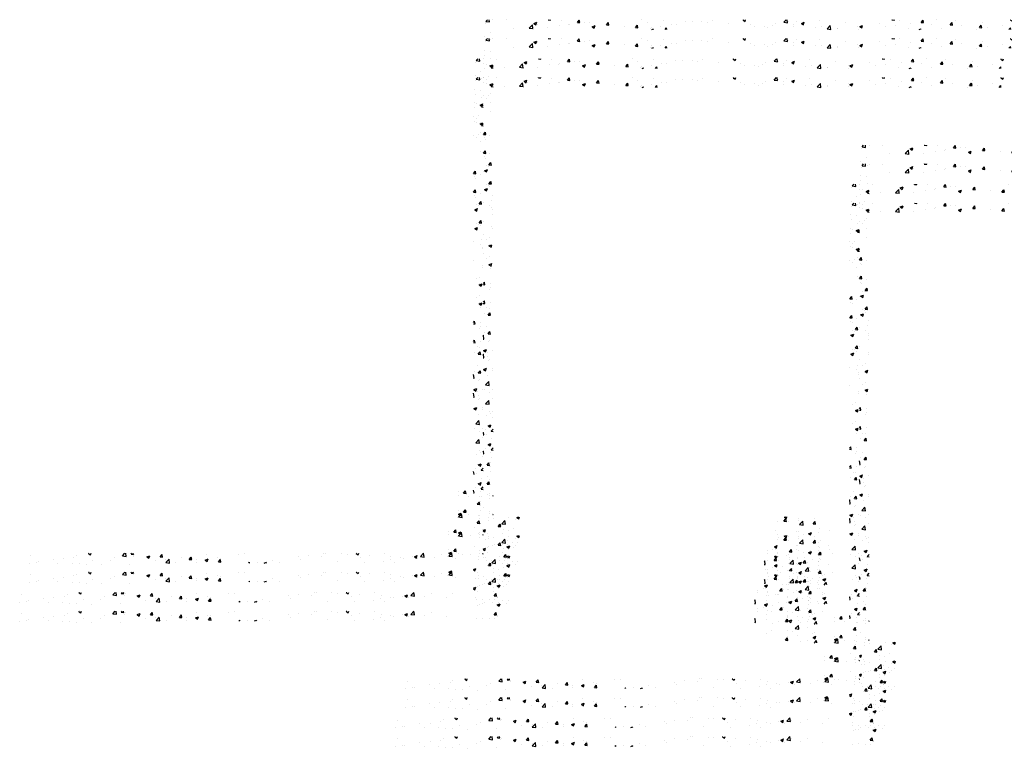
# Model space of a CAD drawing. Extents: x -210 to 4628, y -2287 to 14168.
# Tile 20 of 46: x 834 to 1440, y 5438 to 5887. Entities that reach past the tile are written whole.
import ezdxf

# ---------------------------------------------------------------- set-up
doc = ezdxf.new("R2010")
doc.units = 0
doc.header["$LTSCALE"] = 24
doc.layers.get('0').update_dxf_attribs({"linetype": 'CONTINUOUS'})
doc.layers.add('E1', color=4, linetype='CONTINUOUS')
doc.layers.add('FIXT', color=6, linetype='CONTINUOUS')

# ---------------------------------------------------------------- blocks, each defined once
blk = doc.blocks.new('*X')
at = {"color": 0}
for p, q in [((781.2, 1845.1), (781.2, 1845.1)), ((781.9, 1847.1), (783.8, 1849.2)), ((781.9, 1847.1), (786.3, 1846.4)), ((786.3, 1846.4), (786, 1849.2)), ((790.6, 1849), (790.6, 1849)), ((807.1, 1848.9), (807.1, 1848.9)), ((841, 1844.6), (844.5, 1846)), ((841, 1844.6), (843.5, 1842.9)), ((843.5, 1842.9), (844.5, 1846)), ((845.4, 1843.7), (845.4, 1843.7)), ((858.6, 1849), (858.7, 1849.2)), ((858.6, 1849), (861.6, 1848.8)), ((861.6, 1848.8), (861.5, 1849.2)), ((874.6, 1848.7), (874.6, 1848.7)), ((884.5, 1843.4), (884.5, 1843.4)), ((894.5, 1845.9), (896.9, 1848.8)), ((894.5, 1845.9), (897.4, 1845.6)), ((897.4, 1845.6), (896.9, 1848.8)), ((903.5, 1845.9), (903.5, 1845.9)), ((909.1, 1846.2), (909.1, 1846.2)), ((930.3, 1842.7), (932.7, 1845.6)), ((933.3, 1842.5), (932.7, 1845.6)), ((974.1, 1849), (974.1, 1849)), ((981.2, 1846.2), (981.2, 1846.2)), ((1000.8, 1847.9), (1000.8, 1847.9)), ((1010.6, 1843.2), (1010.6, 1843.2)), ((1027.5, 1846.8), (1027.5, 1846.8)), ((1036.6, 1847), (1036.6, 1847)), ((1048, 1846.9), (1048, 1846.9)), ((1054.2, 1845.6), (1054.2, 1845.6)), ((1060.5, 1848.6), (1060.5, 1848.6)), ((1080.9, 1844.5), (1080.9, 1844.5)), ((1098.6, 1848.7), (1099.8, 1849.2)), ((1098.6, 1848.7), (1101.1, 1847.1)), ((1101.1, 1847.1), (1101.8, 1849.2)), ((1107.6, 1843.4), (1107.6, 1843.4)), ((1138.6, 1844.3), (1138.6, 1844.3)), ((1148.8, 1846.2), (1151.7, 1849.2)), ((1148.8, 1846.2), (1153.2, 1845.5)), ((1153.2, 1845.5), (1152.8, 1849.2)), ((1154.1, 1846.4), (1154.1, 1846.4)), ((1160.9, 1843.8), (1160.9, 1843.8)), ((1163.8, 1847.5), (1163.8, 1847.5)), ((1170.5, 1844.7), (1174, 1846.1)), ((1170.5, 1844.7), (1172.9, 1843)), ((1172.9, 1843), (1174, 1846.1)), ((1173.4, 1845.4), (1173.4, 1845.4)), ((1192.3, 1847.9), (1192.3, 1847.9)), ((1224.4, 1845.4), (1224.4, 1845.4)), ((1266.1, 1845.1), (1266.1, 1845.1)), ((1282, 1849), (1282.2, 1849.2)), ((1282, 1849), (1285, 1848.7)), ((1285, 1848.7), (1284.9, 1849.2)), ((1291.8, 1848.6), (1291.8, 1848.6)), ((1305.2, 1844.8), (1305.2, 1844.8)), ((1317.9, 1845.8), (1320.3, 1848.7)), ((1317.9, 1845.8), (1320.9, 1845.6)), ((1320.9, 1845.6), (1320.3, 1848.7)), ((1336.8, 1849), (1336.8, 1849)), ((1353.7, 1842.7), (1356.1, 1845.6)), ((1356.7, 1842.4), (1356.1, 1845.6)), ((1360.1, 1847.9), (1360.1, 1847.9)), ((1393.3, 1845.7), (1393.3, 1845.7)), ((1428, 1848.8), (1428.9, 1849.2)), ((1428, 1848.8), (1430.5, 1847.2)), ((1430.5, 1847.2), (1431.2, 1849.2)), ((787.1, 1833.7), (787.1, 1833.7)), ((816.3, 1838.7), (816.3, 1838.7)), ((835.2, 1838.8), (839.1, 1842.9)), ((835.2, 1838.8), (839.7, 1838.2)), ((839.7, 1838.2), (839.1, 1842.9)), ((840.5, 1837.6), (840.5, 1837.6)), ((857.5, 1839), (857.5, 1839)), ((872, 1841.7), (872, 1841.7)), ((883.4, 1842.7), (883.4, 1842.7)), ((912.9, 1840.6), (916.4, 1842)), ((912.9, 1840.6), (915.4, 1838.9)), ((915.4, 1838.9), (916.4, 1842)), ((930.3, 1842.7), (933.3, 1842.5)), ((952, 1841.2), (952, 1841.2)), ((966.2, 1839.6), (968.6, 1842.5)), ((966.2, 1839.6), (969.2, 1839.3)), ((969.2, 1839.3), (968.6, 1842.5)), ((984.9, 1838.6), (984.9, 1838.6)), ((985.4, 1840), (985.4, 1840)), ((986.2, 1837.2), (988.2, 1838)), ((988, 1837.2), (988.2, 1838)), ((997.5, 1840.3), (997.5, 1840.3)), ((1002.6, 1837.2), (1004.5, 1839.3)), ((1004.9, 1837.2), (1004.5, 1839.3)), ((1016.4, 1842.8), (1016.4, 1842.8)), ((1112.9, 1840.8), (1112.9, 1840.8)), ((1124.9, 1841.4), (1124.9, 1841.4)), ((1129.3, 1839.6), (1129.3, 1839.6)), ((1134.3, 1842.3), (1134.3, 1842.3)), ((1161, 1841.1), (1161, 1841.1)), ((1187.7, 1840), (1187.7, 1840)), ((1195.2, 1840.4), (1195.2, 1840.4)), ((1202.1, 1837.9), (1206, 1842)), ((1202.1, 1837.9), (1206.6, 1837.2)), ((1206.6, 1837.2), (1206, 1842)), ((1214.4, 1838.9), (1214.4, 1838.9)), ((1214.9, 1838.2), (1214.9, 1838.2)), ((1240.1, 1841.4), (1240.1, 1841.4)), ((1241, 1837.7), (1241, 1837.7)), ((1242.3, 1840.7), (1245.8, 1842.1)), ((1242.3, 1840.7), (1244.8, 1839)), ((1244.8, 1839), (1245.8, 1842.1)), ((1273.8, 1840.7), (1273.8, 1840.7)), ((1286.3, 1842.3), (1286.3, 1842.3)), ((1301.8, 1837.9), (1301.8, 1837.9)), ((1315.4, 1837.2), (1317.7, 1838.1)), ((1317.4, 1837.2), (1317.7, 1838.1)), ((1330.9, 1842.9), (1330.9, 1842.9)), ((1342.4, 1838.9), (1342.4, 1838.9)), ((1353.7, 1842.7), (1356.7, 1842.4)), ((1368, 1842.5), (1368, 1842.5)), ((1386.7, 1837.5), (1386.7, 1837.5)), ((1389.6, 1839.6), (1392, 1842.4)), ((1389.6, 1839.6), (1392.6, 1839.3)), ((1392.6, 1839.3), (1392, 1842.4)), ((1399.2, 1839.2), (1399.2, 1839.2)), ((1418.1, 1841.7), (1418.1, 1841.7)), ((1426.1, 1837.2), (1427.9, 1839.3)), ((1428.3, 1837.2), (1427.9, 1839.3)), ((780.6, 1828.5), (780.6, 1828.5)), ((788.1, 1824.6), (788.1, 1824.6)), ((779.9, 1811.8), (779.9, 1811.8)), ((779.3, 1795.2), (779.3, 1795.2)), ((782.7, 1794), (782.7, 1794)), ((786.8, 1792.2), (790.3, 1793.6)), ((786.8, 1792.2), (789.3, 1790.6)), ((788.5, 1790.1), (790.7, 1792.4)), ((788.5, 1790.1), (790.7, 1789.8)), ((789.3, 1790.6), (790.3, 1793.6)), ((778.7, 1778.5), (778.7, 1778.5)), ((782.1, 1775.9), (782.1, 1775.9)), ((784.6, 1779.3), (784.6, 1779.3)), ((787, 1770.3), (787, 1770.3)), ((787.8, 1758.7), (787.8, 1758.7)), ((778.8, 1708), (781.2, 1710.9)), ((781.7, 1707.7), (781.2, 1710.9)), ((778.8, 1708), (781.7, 1707.7)), ((780, 1703.7), (780, 1703.7)), ((781.6, 1701.8), (781.6, 1701.8)), ((786.8, 1707), (786.8, 1707)), ((779.3, 1685.6), (779.3, 1685.6)), ((780.2, 1663.3), (783.7, 1664.7)), ((780.2, 1663.3), (782.7, 1661.7)), ((782.4, 1669.5), (782.4, 1669.5)), ((782.7, 1661.7), (783.7, 1664.7)), ((785.1, 1668.4), (785.1, 1668.4)), ((785.7, 1670.4), (788.1, 1673.3)), ((785.7, 1670.4), (788.7, 1670.1)), ((788.7, 1670.1), (788.1, 1673.3)), ((788.6, 1649.7), (788.6, 1649.7)), ((786.7, 1643.7), (786.7, 1643.7)), ((790.4, 1633.1), (790.4, 1633.1)), ((778.9, 1624.1), (778.9, 1624.1)), ((789.4, 1617.4), (789.4, 1617.4)), ((789.7, 1615), (789.7, 1615)), ((782.4, 1578.1), (782.4, 1578.1)), ((786.5, 1580.4), (786.5, 1580.4)), ((785.7, 1570.7), (789.2, 1572)), ((785.7, 1570.7), (788.2, 1569)), ((785.9, 1572), (785.9, 1572)), ((788.2, 1569), (789.2, 1572)), ((787.6, 1542.8), (787.6, 1542.8)), ((778.7, 1524.4), (780, 1526)), ((778.7, 1523), (780.6, 1522.8)), ((780.6, 1522.8), (780, 1526)), ((786.4, 1517.1), (786.4, 1517.1)), ((787, 1524.7), (787, 1524.7)), ((783, 1494.5), (783, 1494.5)), ((779.6, 1487.8), (779.6, 1487.8)), ((784.5, 1485.5), (786.9, 1488.3)), ((784.5, 1485.5), (787.5, 1485.2)), ((787.5, 1485.2), (786.9, 1488.3)), ((778.7, 1460.5), (778.8, 1460.6)), ((778.7, 1455.9), (779.4, 1455.8)), ((779.4, 1455.8), (778.8, 1460.6)), ((783.8, 1462.3), (783.8, 1462.3)), ((779.1, 1441.8), (782.6, 1443.1)), ((781.5, 1440.1), (782.6, 1443.1)), ((784.9, 1452.5), (784.9, 1452.5)), ((786.2, 1453.8), (786.2, 1453.8)), ((779.1, 1441.8), (781.5, 1440.1)), ((784.3, 1434.4), (784.3, 1434.4)), ((790, 1442.4), (790, 1442.4)), ((780.2, 1416.9), (780.2, 1416.9)), ((790, 1417.2), (790, 1417.2)), ((781.5, 1399.5), (785.4, 1403.6)), ((781.5, 1399.5), (786, 1398.9)), ((786, 1398.9), (785.4, 1403.6)), ((786.1, 1390.5), (786.1, 1390.5)), ((790.1, 1382.8), (790.1, 1382.8)), ((782.2, 1362.2), (782.2, 1362.2)), ((787.2, 1364.8), (787.2, 1364.8)), ((789.5, 1366.2), (789.5, 1366.2)), ((784.6, 1349.1), (788.1, 1350.5)), ((784.6, 1349.1), (787.1, 1347.5)), ((787.1, 1347.5), (788.1, 1350.5)), ((788.9, 1349.5), (788.9, 1349.5)), ((778.7, 1340.9), (778.8, 1341)), ((778.7, 1338), (779.4, 1337.9)), ((779.4, 1337.9), (778.8, 1341)), ((781.5, 1344.1), (781.5, 1344.1)), ((788.2, 1342.6), (790.7, 1345.2)), ((788.2, 1342.6), (790.7, 1342.2)), ((785.9, 1327.1), (785.9, 1327.1)), ((787.3, 1326.9), (787.3, 1326.9)), ((788.3, 1332.9), (788.3, 1332.9)), ((787.7, 1316.2), (787.7, 1316.2)), ((783.3, 1300.6), (785.7, 1303.4)), ((783.3, 1300.6), (786.3, 1300.3)), ((786.3, 1300.3), (785.7, 1303.4)), ((787.1, 1299.6), (787.1, 1299.6)), ((784.3, 1287.3), (784.3, 1287.3)), ((786.5, 1283), (786.5, 1283)), ((747.9, 1267.7), (747.9, 1267.7)), ((747.9, 1262.9), (747.9, 1262.9)), ((754.4, 1266.1), (756.8, 1269)), ((754.4, 1266.1), (757.4, 1265.8)), ((757.4, 1265.8), (756.8, 1269)), ((759.9, 1262.6), (759.9, 1262.6)), ((774.6, 1261.7), (774.6, 1261.7)), ((779.4, 1271.9), (779.4, 1271.9)), ((785.8, 1263.8), (785.8, 1263.8)), ((785.9, 1266.3), (785.9, 1266.3)), ((790.3, 1263), (790.7, 1263.5)), ((790.3, 1263), (790.7, 1262.9)), ((748.1, 1240.4), (751.6, 1241.7)), ((748.1, 1236.9), (752, 1240.9)), ((748.1, 1240.4), (750.6, 1238.7)), ((748.1, 1236.9), (752.5, 1236.2)), ((750.6, 1238.7), (751.6, 1241.7)), ((752.5, 1236.2), (752, 1240.9)), ((819.9, 1236.4), (822.1, 1237.2)), ((822.4, 1234.7), (823.3, 1237.2)), ((1149.4, 1236.5), (1151.2, 1237.2)), ((1151.9, 1234.8), (1152.7, 1237.2)), ((746.6, 1236.3), (746.6, 1236.3)), ((784.6, 1236.6), (784.6, 1236.6)), ((784.6, 1233), (784.6, 1233)), ((791.3, 1235.2), (791.3, 1235.2)), ((797.2, 1225.3), (799.6, 1228.2)), ((797.2, 1225.3), (800.2, 1225.1)), ((800.2, 1225.1), (799.6, 1228.2)), ((801.4, 1228.6), (805.3, 1232.7)), ((801.4, 1228.6), (805.9, 1227.9)), ((805.9, 1227.9), (805.3, 1232.7)), ((810.3, 1236.5), (810.3, 1236.5)), ((818, 1234.1), (818, 1234.1)), ((819.9, 1236.4), (822.4, 1234.7)), ((1141.3, 1231.7), (1141.3, 1231.7)), ((1148.9, 1231.6), (1151.3, 1234.5)), ((1148.9, 1231.6), (1151.9, 1231.3)), ((1149.4, 1236.5), (1151.9, 1234.8)), ((1151.9, 1231.3), (1151.3, 1234.5)), ((1154.9, 1231.4), (1154.9, 1231.4)), ((1167.3, 1235.4), (1167.3, 1235.4)), ((1167.4, 1233), (1167.4, 1233)), ((1168.3, 1227.6), (1172.2, 1231.7)), ((1168.3, 1227.6), (1172.8, 1227)), ((1172.8, 1227), (1172.2, 1231.7)), ((1184.8, 1228.4), (1187.2, 1231.3)), ((1184.8, 1228.4), (1187.8, 1228.2)), ((1186.3, 1235.5), (1186.3, 1235.5)), ((1187.8, 1228.2), (1187.2, 1231.3)), ((752.5, 1214.4), (752.5, 1214.4)), ((778.7, 1220.5), (781.4, 1221.6)), ((778.7, 1219.7), (780.4, 1218.6)), ((780.4, 1218.6), (781.4, 1221.6)), ((784, 1216.4), (784, 1216.4)), ((802.8, 1216.5), (802.8, 1216.5)), ((803, 1221), (803, 1221)), ((809.7, 1219.9), (809.7, 1219.9)), ((815.5, 1222.7), (815.5, 1222.7)), ((1138.3, 1220.5), (1138.3, 1220.5)), ((1140.7, 1215), (1140.7, 1215)), ((1152.6, 1213.2), (1152.6, 1213.2)), ((1154.2, 1213.3), (1154.2, 1213.3)), ((1165, 1219.4), (1165, 1219.4)), ((1166.7, 1218.8), (1166.7, 1218.8)), ((1173.2, 1215.8), (1173.2, 1215.8)), ((1179.2, 1216.3), (1182.7, 1217.7)), ((1179.2, 1216.3), (1181.7, 1214.7)), ((1181.7, 1218.2), (1181.7, 1218.2)), ((1181.7, 1214.7), (1182.7, 1217.7)), ((1191.7, 1218.3), (1191.7, 1218.3)), ((1192.4, 1222.3), (1192.4, 1222.3)), ((1204.8, 1220), (1204.8, 1220)), ((781.6, 1209.6), (781.6, 1209.6)), ((785.6, 1200.5), (785.6, 1200.5)), ((789.8, 1201.3), (789.8, 1201.3)), ((792.1, 1202.9), (792.1, 1202.9)), ((802.4, 1203), (802.4, 1203)), ((807.8, 1200.1), (811.3, 1201.4)), ((808.3, 1208.5), (808.3, 1208.5)), ((809.1, 1203.3), (809.1, 1203.3)), ((810.3, 1198.4), (811.3, 1201.4)), ((814.8, 1205.5), (814.8, 1205.5)), ((818.8, 1201.8), (818.8, 1201.8)), ((821.3, 1205.4), (821.3, 1205.4)), ((1137.2, 1200.2), (1140.7, 1201.6)), ((1139.7, 1198.5), (1140.7, 1201.6)), ((1141.7, 1211.7), (1141.7, 1211.7)), ((1164.6, 1202.3), (1164.6, 1202.3)), ((1166.1, 1202.1), (1166.1, 1202.1)), ((1191.8, 1205.7), (1191.8, 1205.7)), ((1193.7, 1207.3), (1193.7, 1207.3)), ((1204.1, 1201.9), (1204.1, 1201.9)), ((221.6, 1189.3), (221.6, 1189.3)), ((278.1, 1189.7), (278.1, 1189.7)), ((292.6, 1191.9), (293.4, 1192.2)), ((292.6, 1191.9), (295.1, 1190.2)), ((293.5, 1189.9), (293.5, 1189.9)), ((295.1, 1190.2), (295.8, 1192.2)), ((334.4, 1189.1), (337.4, 1192.2)), ((334.4, 1189.1), (338.9, 1188.4)), ((338.9, 1188.4), (338.4, 1192.2)), ((344.9, 1190.9), (345.9, 1192.2)), ((344.9, 1190.9), (347.9, 1190.7)), ((347.9, 1190.7), (347.6, 1192.2)), ((348.4, 1188.7), (348.4, 1188.7)), ((349.5, 1190.4), (349.5, 1190.4)), ((364.5, 1187.9), (368, 1189.2)), ((366.9, 1186.2), (368, 1189.2)), ((380.7, 1187.8), (383.1, 1190.7)), ((383.7, 1187.5), (383.1, 1190.7)), ((438, 1191), (438, 1191)), ((477.1, 1191.1), (477.1, 1191.1)), ((484.1, 1191.3), (484.1, 1191.3)), ((563.4, 1189.5), (563.4, 1189.5)), ((579, 1188.5), (579, 1188.5)), ((582.3, 1192), (582.3, 1192)), ((584.8, 1192.1), (584.8, 1192.1)), ((604.3, 1191.7), (604.3, 1191.7)), ((611.5, 1191), (611.5, 1191)), ((622, 1192), (622.6, 1192.2)), ((622, 1192), (624.5, 1190.3)), ((624.5, 1190.3), (625.2, 1192.2)), ((638.2, 1189.9), (638.2, 1189.9)), ((657, 1191.5), (657, 1191.5)), ((664.9, 1188.7), (664.9, 1188.7)), ((693.9, 1188), (697.4, 1189.3)), ((695.2, 1188.9), (695.2, 1188.9)), ((696.4, 1186.3), (697.4, 1189.3)), ((701.3, 1188.2), (705.2, 1192.2)), ((705.8, 1187.5), (705.2, 1192.2)), ((706.5, 1189.3), (706.5, 1189.3)), ((727.3, 1190.5), (727.3, 1190.5)), ((783.4, 1199.7), (783.4, 1199.7)), ((804.1, 1187.7), (806.6, 1190.6)), ((807.1, 1187.5), (806.6, 1190.6)), ((807.8, 1200.1), (810.3, 1198.4)), ((1128.6, 1195), (1128.6, 1195)), ((1128.6, 1191.9), (1128.6, 1191.9)), ((1135.4, 1197.3), (1135.4, 1197.3)), ((1137.2, 1200.2), (1139.7, 1198.5)), ((1140.1, 1198.4), (1140.1, 1198.4)), ((1141.1, 1193.6), (1141.1, 1193.6)), ((1155.2, 1193.8), (1155.2, 1193.8)), ((1155.8, 1194), (1158.3, 1196.8)), ((1155.8, 1194), (1158.8, 1193.7)), ((1158.8, 1193.7), (1158.3, 1196.8)), ((1160, 1196.1), (1160, 1196.1)), ((1181.9, 1192.7), (1181.9, 1192.7)), ((1191.1, 1189), (1191.1, 1189)), ((1191.6, 1200.2), (1191.6, 1200.2)), ((1191.7, 1190.8), (1194.1, 1193.7)), ((1191.7, 1190.8), (1194.7, 1190.6)), ((1194.7, 1190.6), (1194.1, 1193.7)), ((1208.6, 1191.6), (1208.6, 1191.6)), ((219.8, 1179.7), (219.8, 1179.7)), ((228.1, 1181.2), (228.1, 1181.2)), ((230.4, 1181.6), (230.4, 1181.6)), ((248.9, 1184.7), (248.9, 1184.7)), ((254.8, 1180.1), (254.8, 1180.1)), ((262, 1185.8), (262, 1185.8)), ((272.6, 1179.9), (272.6, 1179.9)), ((274.5, 1187.4), (274.5, 1187.4)), ((281.4, 1179), (281.4, 1179)), ((290.1, 1178.7), (290.1, 1178.7)), ((297.9, 1183.1), (297.9, 1183.1)), ((308.1, 1177.8), (308.1, 1177.8)), ((319.2, 1183.7), (319.2, 1183.7)), ((323.9, 1186.8), (323.9, 1186.8)), ((343.4, 1178.5), (343.4, 1178.5)), ((364.5, 1187.9), (366.9, 1186.2)), ((374.9, 1182.7), (374.9, 1182.7)), ((380.7, 1187.8), (383.7, 1187.5)), ((387.5, 1184.3), (387.5, 1184.3)), ((387.8, 1180.8), (391.7, 1184.9)), ((387.8, 1180.8), (392.2, 1180.2)), ((392.2, 1180.2), (391.7, 1184.9)), ((400.2, 1180.7), (400.2, 1180.7)), ((406.4, 1186.8), (406.4, 1186.8)), ((416.6, 1184.6), (419, 1187.5)), ((416.6, 1184.6), (419.6, 1184.4)), ((419.6, 1184.4), (419, 1187.5)), ((425.8, 1184.2), (425.8, 1184.2)), ((425.8, 1181.3), (425.8, 1181.3)), ((436.3, 1183.9), (439.8, 1185.2)), ((436.3, 1183.9), (438.8, 1182.2)), ((438.8, 1182.2), (439.8, 1185.2)), ((451.1, 1187.4), (451.1, 1187.4)), ((452.5, 1181.5), (454.9, 1184.4)), ((452.5, 1181.5), (455.4, 1181.2)), ((455.4, 1181.2), (454.9, 1184.4)), ((455, 1186.3), (455, 1186.3)), ((489.8, 1180.2), (490.7, 1181.2)), ((490.9, 1180.2), (490.7, 1181.2)), ((500.4, 1181.2), (500.4, 1181.2)), ((509, 1180.2), (511.7, 1181.2)), ((511.3, 1180.2), (511.7, 1181.2)), ((519.3, 1183.7), (519.3, 1183.7)), ((527.4, 1181.2), (527.4, 1181.2)), ((550.9, 1187.8), (550.9, 1187.8)), ((553.3, 1185), (553.3, 1185)), ((598.7, 1181.5), (598.7, 1181.5)), ((627.9, 1186.5), (627.9, 1186.5)), ((632.2, 1180.6), (632.2, 1180.6)), ((655.3, 1182.3), (655.3, 1182.3)), ((663.8, 1184.7), (663.8, 1184.7)), ((669, 1180.5), (669, 1180.5)), ((676.3, 1186.4), (676.3, 1186.4)), ((680.6, 1185.5), (680.6, 1185.5)), ((691.5, 1187.6), (691.5, 1187.6)), ((693.9, 1188), (696.4, 1186.3)), ((698.2, 1185.5), (698.2, 1185.5)), ((701.3, 1188.2), (705.8, 1187.5)), ((718.2, 1186.5), (718.2, 1186.5)), ((744.9, 1185.3), (744.9, 1185.3)), ((782.8, 1183.1), (782.8, 1183.1)), ((789.2, 1183.2), (789.2, 1183.2)), ((798.3, 1183.1), (798.3, 1183.1)), ((804.1, 1187.7), (807.1, 1187.5)), ((804.7, 1183), (804.7, 1183)), ((808.1, 1185.7), (808.1, 1185.7)), ((808.5, 1186.6), (808.5, 1186.6)), ((1124.7, 1182.2), (1125.5, 1183)), ((1124.7, 1178.5), (1126, 1178.3)), ((1126, 1178.3), (1125.5, 1183)), ((1139.1, 1188.3), (1139.1, 1188.3)), ((1139.5, 1181.8), (1139.5, 1181.8)), ((1146.9, 1176.4), (1146.9, 1176.4)), ((1154.5, 1179.8), (1154.5, 1179.8)), ((1165.5, 1185.5), (1165.5, 1185.5)), ((1165.8, 1187.1), (1165.8, 1187.1)), ((1167, 1180.1), (1170.5, 1181.4)), ((1167, 1180.1), (1169.5, 1178.4)), ((1169.5, 1178.4), (1170.5, 1181.4)), ((1178.4, 1180.5), (1178.4, 1180.5)), ((1183.7, 1184.8), (1183.7, 1184.8)), ((1191, 1182.2), (1191, 1182.2)), ((1192.5, 1186), (1192.5, 1186)), ((1138.9, 1165.1), (1138.9, 1165.1)), ((1145.3, 1168.4), (1145.3, 1168.4)), ((1164.9, 1168.9), (1164.9, 1168.9)), ((1172, 1167.3), (1172, 1167.3)), ((1175, 1170.7), (1178.9, 1174.7)), ((1175, 1170.7), (1179.4, 1170)), ((1179.4, 1170), (1178.9, 1174.7)), ((1190.5, 1172.4), (1190.5, 1172.4)), ((1196.7, 1164.9), (1196.7, 1164.9)), ((1198.7, 1166.2), (1198.7, 1166.2)), ((1162.8, 1156.4), (1165.2, 1159.2)), ((1162.8, 1156.4), (1165.8, 1156.1)), ((1165.8, 1156.1), (1165.2, 1159.2)), ((1165.3, 1160.8), (1165.3, 1160.8)), ((1177.8, 1162.4), (1177.8, 1162.4)), ((1181.6, 1154.9), (1181.6, 1154.9)), ((1189.9, 1155.7), (1189.9, 1155.7)), ((1196.9, 1159.9), (1200.4, 1161.3)), ((1196.9, 1159.9), (1199.4, 1158.3)), ((1198.6, 1153.2), (1201.1, 1156.1)), ((1198.6, 1153.2), (1199, 1153.2)), ((1199.4, 1158.3), (1200.4, 1161.3)), ((1201.6, 1153.2), (1201.1, 1156.1))]:
    blk.add_line(p, q, dxfattribs=at)
blk = doc.blocks.new('XEBACK')
at = {"layer": 'FIXT', "color": 0, "xscale": 0.5, "yscale": 0.5, "zscale": 0.5}
for p in [(730.02, 4962.04), (730.02, 4950.46), (724, 4937.98), (724, 4926.39), (961.63, 4884.79), (961.63, 4873.21), (955.61, 4860.72), (955.61, 4849.14)]:
    blk.add_blockref('*X', p, dxfattribs=at)

msp = doc.modelspace()

# ---------------------------------------------------------------- block references
at = {"layer": 'E1', "color": 0}
msp.add_blockref('XEBACK', (0, 0), dxfattribs=at)

doc.saveas('drawing.dxf')
